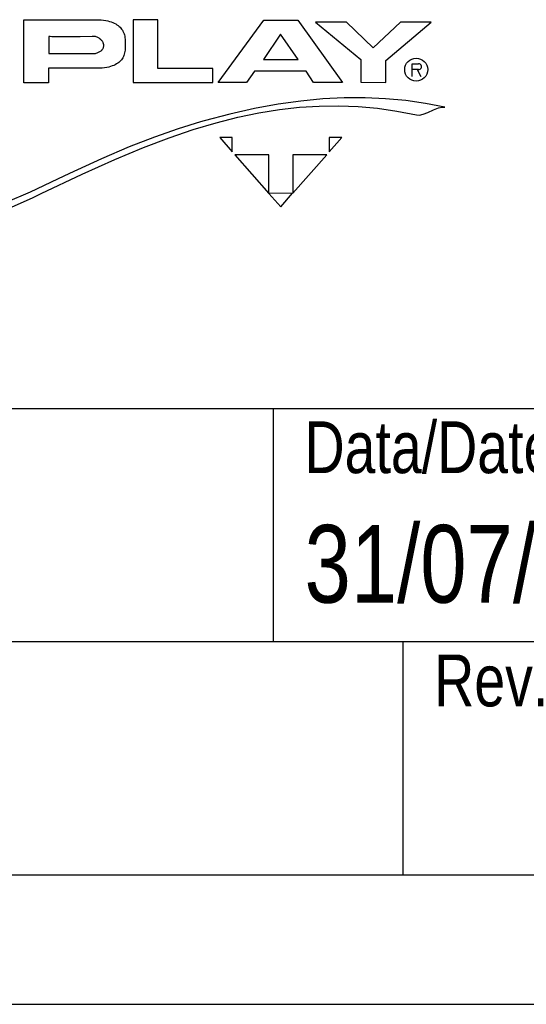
# Model space of a CAD drawing. Extents: x 0 to 1189, y 0 to 841.
# Tile 64 of 80: x 1028 to 1048, y 0 to 38. Entities that reach past the tile are written whole.
import ezdxf

# ---------------------------------------------------------------- set-up
doc = ezdxf.new("R2010")
doc.units = 0
doc.header["$LTSCALE"] = 65.395
doc.layers.get('0').update_dxf_attribs({"linetype": 'CONTINUOUS'})
doc.layers.add('TABLE_BL6', color=7, linetype='CONTINUOUS')
doc.styles.get("Standard").update_dxf_attribs({"font": 'txt', "width": 0.8})

# ---------------------------------------------------------------- blocks, each defined once
blk = doc.blocks.new('A0_BL15', base_point=(594.5, 420.5))
at = {"color": 7, "linetype": 'CONTINUOUS'}
for p, q in [((5, 5), (1184, 5)), ((0, 0), (1189, 0))]:
    blk.add_line(p, q, dxfattribs=at)
blk = doc.blocks.new('TH-SLIM_BL16', base_point=(1022.5, 32))
at = {"color": 9, "linetype": 'CONTINUOUS'}
for p, q in [((1032.592, 38), (1032.592, 35.575)), ((1033.542, 37.996), (1032.592, 38)), ((1028.375, 35.818), (1028.376, 37.996)), ((1028.376, 37.996), (1028.684, 37.996)), ((1028.684, 37.996), (1031.363, 37.996)), ((1031.363, 37.996), (1031.452, 37.984)), ((1031.452, 37.984), (1031.535, 37.97)), ((1031.535, 37.97), (1031.611, 37.954)), ((1031.611, 37.954), (1031.682, 37.935)), ((1031.682, 37.935), (1031.748, 37.913)), ((1031.748, 37.913), (1031.809, 37.89)), ((1031.809, 37.89), (1031.865, 37.864)), ((1031.865, 37.864), (1031.917, 37.836)), ((1031.917, 37.836), (1031.965, 37.807)), ((1031.965, 37.807), (1032.009, 37.776)), ((1032.009, 37.776), (1032.049, 37.743)), ((1032.049, 37.743), (1032.085, 37.708)), ((1032.085, 37.708), (1032.118, 37.672)), ((1032.118, 37.672), (1032.148, 37.633)), ((1032.148, 37.633), (1032.175, 37.593)), ((1033.542, 36.115), (1033.542, 37.996)), ((1035.871, 35.575), (1037.631, 37.986)), ((1037.631, 37.986), (1038.947, 37.986)), ((1038.947, 37.986), (1040.669, 35.575)), ((1039.618, 37.899), (1041.365, 36.463)), ((1040.821, 37.899), (1039.618, 37.899)), ((1041.847, 36.915), (1040.821, 37.899)), ((1042.898, 37.899), (1041.847, 36.915)), ((1042.34, 36.423), (1044.087, 37.899)), ((1044.087, 37.899), (1042.898, 37.899)), ((1029.338, 37.349), (1029.338, 37.022)), ((1029.338, 37.348), (1029.338, 37.349)), ((1029.338, 37.349), (1029.338, 37.349)), ((1029.342, 37.348), (1029.338, 37.348)), ((1029.355, 37.346), (1029.342, 37.348)), ((1029.389, 37.345), (1029.355, 37.346)), ((1029.46, 37.343), (1029.389, 37.345)), ((1029.59, 37.341), (1029.46, 37.343)), ((1029.802, 37.341), (1029.59, 37.341)), ((1030.119, 37.342), (1029.802, 37.341)), ((1030.547, 37.344), (1030.119, 37.342)), ((1031.012, 37.348), (1030.547, 37.344)), ((1031.136, 37.349), (1031.012, 37.348)), ((1031.168, 37.339), (1031.136, 37.349)), ((1031.198, 37.327), (1031.168, 37.339)), ((1031.226, 37.314), (1031.198, 37.327)), ((1031.253, 37.299), (1031.226, 37.314)), ((1031.279, 37.284), (1031.253, 37.299)), ((1031.303, 37.267), (1031.279, 37.284)), ((1031.316, 37.258), (1031.303, 37.267)), ((1031.338, 37.24), (1031.316, 37.258)), ((1032.175, 37.593), (1032.199, 37.551)), ((1032.199, 37.551), (1032.22, 37.506)), ((1032.22, 37.506), (1032.239, 37.46)), ((1032.239, 37.46), (1032.254, 37.411)), ((1032.254, 37.411), (1032.266, 37.359)), ((1032.266, 37.359), (1032.276, 37.305)), ((1032.276, 37.305), (1032.283, 37.247)), ((1032.283, 37.247), (1032.286, 37.185)), ((1038.277, 37.446), (1037.618, 36.463)), ((1038.96, 36.465), (1038.277, 37.446)), ((1029.338, 37.022), (1029.338, 36.694)), ((1031.358, 37.221), (1031.338, 37.24)), ((1031.376, 37.202), (1031.358, 37.221)), ((1031.392, 37.182), (1031.376, 37.202)), ((1031.407, 37.162), (1031.392, 37.182)), ((1031.419, 37.141), (1031.407, 37.162)), ((1031.408, 36.854), (1031.415, 36.862)), ((1031.415, 36.862), (1031.426, 36.88)), ((1031.43, 37.121), (1031.419, 37.141)), ((1031.426, 36.88), (1031.435, 36.899)), ((1031.439, 37.1), (1031.43, 37.121)), ((1031.435, 36.899), (1031.443, 36.917)), ((1031.447, 37.079), (1031.439, 37.1)), ((1031.443, 36.917), (1031.45, 36.936)), ((1031.452, 37.058), (1031.447, 37.079)), ((1031.45, 36.936), (1031.454, 36.956)), ((1031.456, 37.037), (1031.452, 37.058)), ((1031.454, 36.956), (1031.457, 36.976)), ((1031.458, 37.016), (1031.456, 37.037)), ((1031.457, 36.976), (1031.458, 36.996)), ((1031.458, 36.996), (1031.458, 37.016)), ((1032.286, 36.89), (1032.28, 36.827)), ((1032.286, 37.185), (1032.288, 37.116)), ((1032.288, 36.961), (1032.286, 36.89)), ((1032.288, 37.116), (1032.288, 37.099)), ((1032.288, 37.099), (1032.288, 37.049)), ((1032.288, 37.049), (1032.288, 36.961)), ((1029.338, 36.694), (1030.223, 36.694)), ((1030.223, 36.694), (1031.098, 36.694)), ((1031.098, 36.694), (1031.135, 36.701)), ((1031.135, 36.701), (1031.169, 36.709)), ((1031.169, 36.709), (1031.202, 36.719)), ((1031.202, 36.719), (1031.232, 36.73)), ((1031.232, 36.73), (1031.26, 36.741)), ((1031.26, 36.741), (1031.286, 36.754)), ((1031.286, 36.754), (1031.31, 36.767)), ((1031.31, 36.767), (1031.332, 36.781)), ((1031.332, 36.781), (1031.352, 36.796)), ((1031.352, 36.796), (1031.37, 36.812)), ((1031.37, 36.812), (1031.387, 36.828)), ((1031.387, 36.828), (1031.402, 36.845)), ((1031.402, 36.845), (1031.408, 36.854)), ((1032.168, 36.493), (1032.14, 36.455)), ((1032.192, 36.533), (1032.168, 36.493)), ((1032.214, 36.575), (1032.192, 36.533)), ((1032.233, 36.619), (1032.214, 36.575)), ((1032.249, 36.666), (1032.233, 36.619)), ((1032.262, 36.716), (1032.249, 36.666)), ((1032.273, 36.769), (1032.262, 36.716)), ((1032.28, 36.827), (1032.273, 36.769)), ((1031.187, 36.125), (1029.325, 36.125)), ((1029.325, 36.125), (1029.326, 36.067)), ((1031.401, 36.125), (1031.187, 36.125)), ((1031.491, 36.138), (1031.401, 36.125)), ((1031.574, 36.153), (1031.491, 36.138)), ((1031.651, 36.171), (1031.574, 36.153)), ((1031.722, 36.191), (1031.651, 36.171)), ((1031.786, 36.213), (1031.722, 36.191)), ((1031.846, 36.237), (1031.786, 36.213)), ((1031.901, 36.263), (1031.846, 36.237)), ((1031.951, 36.291), (1031.901, 36.263)), ((1031.996, 36.321), (1031.951, 36.291)), ((1032.038, 36.352), (1031.996, 36.321)), ((1032.075, 36.384), (1032.038, 36.352)), ((1032.11, 36.419), (1032.075, 36.384)), ((1032.14, 36.455), (1032.11, 36.419)), ((1035.669, 36.115), (1033.542, 36.115)), ((1035.669, 35.575), (1035.669, 36.115)), ((1037.618, 36.463), (1038.96, 36.465)), ((1041.365, 36.463), (1041.365, 35.585)), ((1042.34, 35.575), (1042.34, 36.423)), ((1043.355, 35.809), (1043.355, 36.297)), ((1043.355, 36.297), (1043.598, 36.297)), ((1028.374, 35.565), (1028.375, 35.818)), ((1029.326, 36.067), (1029.331, 35.567)), ((1037.264, 36.018), (1036.959, 35.575)), ((1039.264, 36.018), (1037.264, 36.018)), ((1039.543, 35.575), (1039.264, 36.018)), ((1043.598, 36.072), (1043.355, 36.072)), ((1043.542, 36.072), (1043.687, 35.809)), ((1029.232, 35.567), (1028.374, 35.565)), ((1029.331, 35.567), (1029.232, 35.567)), ((1032.592, 35.575), (1035.669, 35.575)), ((1036.959, 35.575), (1035.871, 35.575)), ((1040.669, 35.575), (1039.543, 35.575)), ((1041.365, 35.585), (1042.34, 35.575)), ((1040.73, 34.982), (1039.904, 34.94)), ((1041.537, 34.985), (1040.73, 34.982)), ((1042.326, 34.95), (1041.537, 34.985)), ((1038.177, 34.737), (1037.267, 34.571)), ((1039.054, 34.859), (1038.177, 34.737)), ((1038.23, 34.534), (1039.003, 34.621)), ((1039.003, 34.621), (1039.764, 34.668)), ((1039.904, 34.94), (1039.054, 34.859)), ((1039.764, 34.668), (1040.517, 34.677)), ((1040.517, 34.677), (1041.265, 34.647)), ((1041.265, 34.647), (1042.012, 34.58)), ((1043.1, 34.878), (1042.326, 34.95)), ((1043.862, 34.768), (1043.1, 34.878)), ((1044.613, 34.622), (1043.862, 34.768)), ((1044.172, 34.524), (1044.361, 34.599)), ((1044.361, 34.599), (1044.5, 34.628)), ((1044.5, 34.628), (1044.613, 34.622)), ((1036.32, 34.36), (1035.327, 34.1)), ((1035.789, 34.024), (1036.629, 34.238)), ((1037.267, 34.571), (1036.32, 34.36)), ((1036.629, 34.238), (1037.441, 34.407)), ((1037.441, 34.407), (1038.23, 34.534)), ((1042.012, 34.58), (1042.76, 34.473)), ((1042.76, 34.473), (1043.511, 34.326)), ((1043.511, 34.326), (1043.626, 34.319)), ((1043.626, 34.319), (1043.767, 34.348)), ((1043.767, 34.348), (1043.955, 34.422)), ((1043.955, 34.422), (1044.172, 34.524)), ((1035.187, 34.06), (1034.321, 33.793)), ((1034.91, 33.76), (1035.789, 34.024)), ((1035.327, 34.1), (1035.187, 34.06)), ((1033.411, 33.472), (1032.438, 33.09)), ((1032.984, 33.061), (1033.982, 33.443)), ((1034.321, 33.793), (1033.411, 33.472)), ((1033.982, 33.443), (1034.91, 33.76)), ((1036.415, 33.452), (1035.93, 33.452)), ((1035.93, 33.452), (1036.415, 32.9)), ((1036.415, 32.9), (1036.415, 33.452)), ((1040.15, 33.452), (1040.15, 32.901)), ((1040.15, 32.901), (1040.635, 33.452)), ((1040.635, 33.452), (1040.15, 33.452)), ((1032.438, 33.09), (1031.369, 32.63)), ((1031.885, 32.602), (1032.984, 33.061)), ((1037.826, 32.79), (1036.512, 32.79)), ((1036.512, 32.79), (1037.826, 31.297)), ((1037.826, 31.297), (1037.826, 32.79)), ((1038.745, 32.79), (1038.745, 31.299)), ((1038.745, 31.299), (1040.057, 32.79)), ((1040.057, 32.79), (1038.745, 32.79)), ((1031.369, 32.63), (1030.135, 32.061)), ((1030.626, 32.036), (1031.885, 32.602)), ((1029.048, 31.29), (1030.626, 32.036)), ((1030.135, 32.061), (1029.673, 31.841)), ((1029.673, 31.841), (1028.617, 31.349)), ((1028.617, 31.349), (1027.653, 30.933)), ((1028.715, 31.129), (1029.048, 31.29)), ((1038.74, 31.299), (1037.821, 31.297)), ((1037.821, 31.297), (1038.28, 30.775)), ((1038.28, 30.775), (1038.74, 31.299)), ((1027.931, 30.773), (1028.715, 31.129))]:
    blk.add_line(p, q, dxfattribs=at)
blk.add_circle((1043.504, 36.074), 0.443, dxfattribs=at)
blk.add_arc((1043.598, 36.184), 0.112, 268.6433, 90, dxfattribs=at)
blk = doc.blocks.new('TABLE_BL6', base_point=(1090.5, 35))
at = {"layer": 'TABLE_BL6', "color": 2, "linetype": 'CONTINUOUS'}
for p, q in [((997, 23), (1184, 23)), ((1038, 14), (1038, 23)), ((997, 14), (1184, 14)), ((1043, 5), (1043, 14)), ((997, 5), (1184, 5))]:
    blk.add_line(p, q, dxfattribs=at)
at = {"layer": 'TABLE_BL6', "color": 2, "linetype": 'CONTINUOUS', "attachment_point": 1}
for s, insert, char_height, width in [('Data/Date', (1039.2, 22.5), 2, 19.71429), ('31/07/17', (1039.2, 18.5), 3, 25.82143), ('Rev.', (1044.2, 13.5), 2, 8.35714)]:
    blk.add_mtext(s, dxfattribs=dict(at, insert=insert, char_height=char_height, width=width))

msp = doc.modelspace()

# ---------------------------------------------------------------- linework, layer by layer
at = {"color": 7, "linetype": 'CONTINUOUS'}
msp.add_line((0, 0), (1189, 0), dxfattribs=at)

# ---------------------------------------------------------------- block references
at = {"color": 2, "linetype": 'CONTINUOUS'}
for name, p in [('A0_BL15', (594.5, 420.5)), ('TH-SLIM_BL16', (1022.5, 32))]:
    msp.add_blockref(name, p, dxfattribs=at)
at = {"layer": 'TABLE_BL6'}
msp.add_blockref('TABLE_BL6', (1090.5, 35), dxfattribs=at)

doc.saveas('drawing.dxf')
